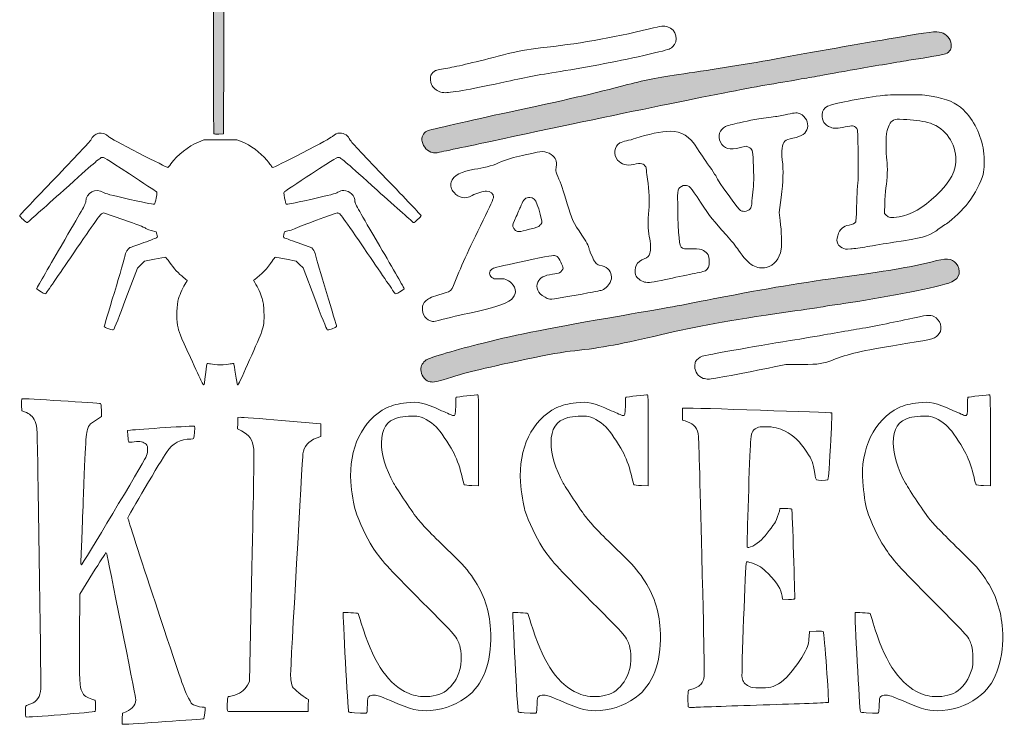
# Model space of a CAD drawing. Header units: inches. Extents: x 160 to 674, y 123 to 723.
# Tile 1 of 2: x 160 to 673, y 123 to 490. Entities that reach past the tile are written whole.
import ezdxf

# ---------------------------------------------------------------- set-up
doc = ezdxf.new("R2010")
doc.units = ezdxf.units.IN
doc.header["$MEASUREMENT"] = 0
doc.layers.add('svg3336', color=7, linetype='Continuous')

msp = doc.modelspace()

# ---------------------------------------------------------------- hatches: boundary and pattern name
at = {"layer": 'svg3336', "true_color": 0x8680bc}
h = msp.add_hatch(color=183, dxfattribs=at)
h.dxf.hatch_style = 2
edge = h.paths.add_edge_path()
edge.add_spline(control_points=[(373.06, 301.49), (370.94, 302.17), (369.06, 304.97), (369, 307.55), (368.95, 309.42), (370.11, 311.57), (371.76, 312.66), (373.54, 313.83), (388.47, 318.27), (401.47, 321.49), (420.11, 326.1), (435.59, 329.15), (474.56, 335.9), (498.64, 340.07), (503.52, 340.96), (521.51, 344.46), (551.8, 350.35), (565.29, 352.61), (592.61, 356.33), (613.94, 359.24), (625.97, 361.39), (638.06, 364.45), (644.36, 366.04), (647.18, 365.34), (649.09, 361.71), (651.13, 357.83), (649.21, 354.15), (644.41, 352.75), (633.89, 349.68), (609.05, 344.85), (589.46, 342.06), (585.34, 341.47), (580.95, 340.79), (579.71, 340.55), (578.48, 340.31), (569.9, 339.03), (560.66, 337.7), (527.55, 332.95), (513.83, 330.49), (494.06, 325.75), (475.36, 321.26), (462.38, 318.85), (449.36, 317.46), (442.46, 316.72), (436.93, 315.75), (423.86, 312.99), (398.64, 307.65), (393.5, 306.38), (380.57, 302.28), (376.77, 301.07), (374.96, 300.88), (373.06, 301.49), (373.06, 301.49), (373.06, 301.49), (373.06, 301.49)], knot_values=[0, 0, 0, 0, 1, 1, 1, 2, 2, 2, 3, 3, 3, 4, 4, 4, 5, 5, 5, 6, 6, 6, 7, 7, 7, 8, 8, 8, 9, 9, 9, 10, 10, 10, 11, 11, 11, 12, 12, 12, 13, 13, 13, 14, 14, 14, 15, 15, 15, 16, 16, 16, 17, 17, 17, 18, 18, 18, 18], degree=3, periodic=1)
edge = h.paths.add_edge_path()
edge.add_spline(control_points=[(375.05, 420.78), (372.57, 421.29), (370.31, 423.7), (369.67, 426.54), (369.19, 428.67), (370.25, 431.1), (372.06, 432.03), (373.17, 432.6), (395.81, 437.81), (414.41, 441.78), (443.39, 447.95), (459.81, 451.76), (476.81, 456.24), (486.81, 458.87), (493.75, 460.19), (508.91, 462.35), (524.67, 464.59), (541.9, 467.42), (561.73, 471.03), (581.29, 474.59), (607.94, 479.28), (622.59, 481.73), (636.87, 484.12), (638.98, 484.26), (641.45, 483.04), (644.08, 481.72), (645.69, 479.21), (645.71, 476.39), (645.71, 475.08), (645.57, 474.67), (644.81, 473.8), (643.22, 471.99), (643.51, 472.06), (624.86, 469.14), (618.59, 468.16), (605.84, 465.99), (596.51, 464.34), (576.73, 460.82), (574.92, 460.5), (565.76, 458.91), (561.97, 458.26), (554.21, 456.91), (548.51, 455.93), (527.17, 452.22), (472.84, 441.11), (405.41, 426.66), (390.48, 423.46), (377.79, 420.78), (377.21, 420.7), (376.64, 420.62), (375.66, 420.66), (375.05, 420.78), (375.05, 420.78), (375.05, 420.78), (375.05, 420.78)], knot_values=[0, 0, 0, 0, 1, 1, 1, 2, 2, 2, 3, 3, 3, 4, 4, 4, 5, 5, 5, 6, 6, 6, 7, 7, 7, 8, 8, 8, 9, 9, 9, 10, 10, 10, 11, 11, 11, 12, 12, 12, 13, 13, 13, 14, 14, 14, 15, 15, 15, 16, 16, 16, 17, 17, 17, 18, 18, 18, 18], degree=3, periodic=1)
edge = h.paths.add_edge_path()
edge.add_spline(control_points=[(261.02, 430.6), (260.91, 430.71), (260.81, 449.13), (260.81, 471.52), (260.81, 471.52), (260.81, 512.24), (260.81, 512.24), (260.81, 512.24), (263.22, 515.05), (263.22, 515.05), (264.54, 516.59), (265.75, 517.9), (265.92, 517.96), (266.11, 518.03), (266.19, 503.26), (266.14, 474.31), (266.14, 474.31), (266.06, 430.56), (266.06, 430.56), (266.06, 430.56), (263.65, 430.47), (263.65, 430.47), (262.32, 430.42), (261.14, 430.48), (261.02, 430.6), (261.02, 430.6), (261.02, 430.6), (261.02, 430.6)], knot_values=[0, 0, 0, 0, 1, 1, 1, 2, 2, 2, 3, 3, 3, 4, 4, 4, 5, 5, 5, 6, 6, 6, 7, 7, 7, 8, 8, 8, 9, 9, 9, 9], degree=3, periodic=1)

# ---------------------------------------------------------------- linework, layer by layer
at = {"layer": 'svg3336', "lineweight": 0}
for points, knots in [([(261.02, 430.6), (260.91, 430.71), (260.81, 449.13), (260.81, 471.52), (260.81, 471.52), (260.81, 512.24), (260.81, 512.24), (260.81, 512.24), (263.22, 515.05), (263.22, 515.05), (264.54, 516.59), (265.75, 517.9), (265.92, 517.96), (266.11, 518.03), (266.19, 503.26), (266.14, 474.31), (266.14, 474.31), (266.06, 430.56), (266.06, 430.56), (266.06, 430.56), (263.65, 430.47), (263.65, 430.47), (262.32, 430.42), (261.14, 430.48), (261.02, 430.6), (261.02, 430.6), (261.02, 430.6), (261.02, 430.6)], [0, 0, 0, 0, 1, 1, 1, 2, 2, 2, 3, 3, 3, 4, 4, 4, 5, 5, 5, 6, 6, 6, 7, 7, 7, 8, 8, 8, 9, 9, 9, 9]), ([(375.05, 420.78), (372.57, 421.29), (370.31, 423.7), (369.67, 426.54), (369.19, 428.67), (370.25, 431.1), (372.06, 432.03), (373.17, 432.6), (395.81, 437.81), (414.41, 441.78), (443.39, 447.95), (459.81, 451.76), (476.81, 456.24), (486.81, 458.87), (493.75, 460.19), (508.91, 462.35), (524.67, 464.59), (541.9, 467.42), (561.73, 471.03), (581.29, 474.59), (607.94, 479.28), (622.59, 481.73), (636.87, 484.12), (638.98, 484.26), (641.45, 483.04), (644.08, 481.72), (645.69, 479.21), (645.71, 476.39), (645.71, 475.08), (645.57, 474.67), (644.81, 473.8), (643.22, 471.99), (643.51, 472.06), (624.86, 469.14), (618.59, 468.16), (605.84, 465.99), (596.51, 464.34), (576.73, 460.82), (574.92, 460.5), (565.76, 458.91), (561.97, 458.26), (554.21, 456.91), (548.51, 455.93), (527.17, 452.22), (472.84, 441.11), (405.41, 426.66), (390.48, 423.46), (377.79, 420.78), (377.21, 420.7), (376.64, 420.62), (375.66, 420.66), (375.05, 420.78), (375.05, 420.78), (375.05, 420.78), (375.05, 420.78)], [0, 0, 0, 0, 1, 1, 1, 2, 2, 2, 3, 3, 3, 4, 4, 4, 5, 5, 5, 6, 6, 6, 7, 7, 7, 8, 8, 8, 9, 9, 9, 10, 10, 10, 11, 11, 11, 12, 12, 12, 13, 13, 13, 14, 14, 14, 15, 15, 15, 16, 16, 16, 17, 17, 17, 18, 18, 18, 18]), ([(378.84, 452.51), (377.24, 453.07), (375.26, 454.78), (374.52, 456.24), (373.86, 457.53), (373.73, 460.07), (374.26, 461.12), (374.76, 462.08), (375.77, 463.12), (376.65, 463.58), (377.08, 463.8), (379.97, 464.41), (383.08, 464.92), (388.1, 465.75), (397.69, 468.04), (412.03, 471.82), (419.09, 473.68), (424.76, 474.74), (431.38, 475.42), (449.9, 477.32), (468.57, 480.58), (488.19, 485.34), (494.9, 486.96), (495.51, 487.03), (497.73, 486.37), (502.29, 485.02), (503.74, 478.87), (500.2, 475.9), (498.8, 474.72), (497.88, 474.41), (490.86, 472.76), (476.15, 469.3), (459.53, 466.03), (444.28, 463.58), (430.79, 461.43), (424.7, 460.28), (413.83, 457.88), (396.9, 454.14), (385.13, 452), (381.73, 452.05), (380.82, 452.06), (379.52, 452.27), (378.84, 452.51), (378.84, 452.51), (378.84, 452.51), (378.84, 452.51)], [0, 0, 0, 0, 1, 1, 1, 2, 2, 2, 3, 3, 3, 4, 4, 4, 5, 5, 5, 6, 6, 6, 7, 7, 7, 8, 8, 8, 9, 9, 9, 10, 10, 10, 11, 11, 11, 12, 12, 12, 13, 13, 13, 14, 14, 14, 15, 15, 15, 15]), ([(588.77, 371.19), (587.51, 371.83), (587.03, 372.28), (586.6, 373.24), (585.91, 374.76), (585.89, 375.55), (586.5, 377.47), (587.65, 381.04), (589.27, 382.56), (592.41, 382.99), (594.15, 383.22), (595.42, 383.87), (595.88, 384.75), (596.03, 385.03), (596.23, 388.71), (596.33, 392.92), (596.42, 397.13), (596.64, 401.85), (596.81, 403.42), (597.24, 407.33), (597.31, 411.81), (597.09, 423.16), (596.92, 432.66), (596.9, 432.85), (596.24, 433.56), (594.91, 434.97), (594.21, 435.05), (590.41, 434.2), (586.25, 433.26), (584.76, 433.23), (582.65, 434.02), (579.7, 435.12), (578.09, 437.49), (578.28, 440.46), (578.42, 442.73), (579.22, 443.95), (581.18, 444.95), (583.71, 446.23), (598.3, 449.15), (608.53, 450.43), (611.89, 450.85), (614.98, 450.97), (622.18, 450.97), (630.54, 450.96), (631.86, 450.89), (635.29, 450.28), (643.56, 448.79), (648.03, 446.87), (652.05, 443.1), (657.28, 438.18), (661.43, 429.75), (662.57, 421.72), (663.16, 417.57), (663.03, 412.21), (662.27, 409.34), (661.2, 405.33), (658.16, 399.58), (654.51, 394.68), (651.81, 391.05), (646.69, 386.1), (643.18, 383.72), (641.36, 382.49), (638.85, 380.77), (637.59, 379.89), (633.48, 377.04), (630.43, 376.22), (615.73, 374.01), (611.19, 373.33), (604.94, 372.31), (601.83, 371.76), (598.73, 371.2), (594.88, 370.66), (593.28, 370.56), (590.52, 370.38), (590.29, 370.41), (588.77, 371.19), (588.77, 371.19), (588.77, 371.19), (588.77, 371.19)], [0, 0, 0, 0, 1, 1, 1, 2, 2, 2, 3, 3, 3, 4, 4, 4, 5, 5, 5, 6, 6, 6, 7, 7, 7, 8, 8, 8, 9, 9, 9, 10, 10, 10, 11, 11, 11, 12, 12, 12, 13, 13, 13, 14, 14, 14, 15, 15, 15, 16, 16, 16, 17, 17, 17, 18, 18, 18, 19, 19, 19, 20, 20, 20, 21, 21, 21, 22, 22, 22, 23, 23, 23, 24, 24, 24, 25, 25, 25, 26, 26, 26, 26]), ([(485.68, 353.3), (483.62, 353.8), (481.67, 355.37), (481.04, 357.02), (480.53, 358.37), (480.66, 360.72), (481.32, 362), (482.08, 363.49), (483.78, 364.89), (485.55, 365.48), (487.18, 366.02), (488.13, 366.93), (488.53, 368.35), (489.02, 370.03), (488.87, 373.76), (488.18, 377.06), (487.41, 380.83), (487.33, 384.87), (487.91, 390.77), (488.37, 395.39), (488.12, 400.89), (487.17, 407.02), (486.93, 408.59), (486.73, 410.45), (486.73, 411.16), (486.73, 411.87), (486.52, 412.84), (486.28, 413.32), (485.31, 415.2), (483.87, 415.5), (480.06, 414.64), (476.38, 413.8), (473.69, 414.54), (471.63, 416.94), (469.22, 419.76), (469.82, 424.14), (472.85, 425.84), (473.48, 426.2), (475.03, 426.7), (476.28, 426.96), (477.54, 427.22), (479.69, 427.82), (481.07, 428.3), (486.87, 430.3), (494.89, 431.92), (499, 431.92), (505.36, 431.92), (508.83, 429.7), (513.38, 422.72), (515.71, 419.14), (517.63, 416.32), (520.73, 411.92), (521.86, 410.31), (522.91, 408.67), (523.07, 408.26), (523.84, 406.23), (534.54, 391.36), (535.74, 390.65), (537.52, 389.6), (540.28, 390.29), (541.17, 392.01), (541.42, 392.5), (541.63, 393.66), (541.63, 394.64), (541.63, 395.6), (541.86, 398.07), (542.15, 400.13), (542.71, 404.16), (542.77, 408.08), (542.4, 416.32), (542.13, 422.26), (541.99, 422.66), (539.96, 423.56), (539.96, 423.56), (538.65, 424.14), (538.65, 424.14), (538.65, 424.14), (535.72, 423.38), (535.72, 423.38), (530.03, 421.9), (527.08, 422.72), (525.31, 426.27), (523.73, 429.44), (524.8, 432.78), (527.91, 434.36), (528.57, 434.7), (531.9, 435.62), (535.3, 436.41), (540.97, 437.72), (544.35, 438.3), (553.93, 439.6), (555.82, 439.86), (558.77, 440.4), (560.47, 440.8), (564.11, 441.65), (565.6, 441.7), (566.92, 441.04), (569.79, 439.59), (571.33, 436.55), (570.67, 433.63), (570.05, 430.84), (567.84, 429.3), (563.07, 428.32), (558.78, 427.44), (558.13, 426.81), (557.47, 422.96), (557.18, 421.26), (557.19, 420.12), (557.54, 417.01), (558.2, 411.16), (558.05, 406.15), (556.94, 397.31), (556.94, 397.31), (555.96, 389.56), (555.96, 389.56), (555.96, 389.56), (556.44, 385.46), (556.44, 385.46), (557.15, 379.38), (557.37, 373.07), (556.95, 370.42), (556.15, 365.27), (553.48, 362.06), (549.09, 360.94), (546.82, 360.36), (544.44, 360.7), (542.2, 361.91), (540.17, 363.02), (537.07, 366.35), (534.67, 370), (533.58, 371.65), (530.76, 375.14), (528.39, 377.75), (521.44, 385.4), (520.21, 386.97), (514.87, 395.02), (509.51, 403.09), (508.96, 403.68), (506.83, 403.71), (505.67, 403.72), (504.02, 402.86), (503.58, 402.01), (503.09, 401.05), (502.88, 399.21), (502.96, 396.41), (503.01, 394.9), (503.05, 391.65), (503.06, 389.17), (503.07, 386.7), (503.25, 382.24), (503.47, 379.27), (504.12, 370.29), (503.9, 370.57), (510.23, 370.57), (514.71, 370.57), (514.8, 370.56), (516.39, 369.68), (518.84, 368.32), (519.43, 367.24), (519.42, 364.13), (519.42, 361.37), (518.95, 360.1), (517.57, 359.2), (517.19, 358.96), (514.04, 358.2), (510.58, 357.52), (507.11, 356.84), (500.95, 355.55), (496.88, 354.65), (489.76, 353.08), (487.63, 352.83), (485.68, 353.3), (485.68, 353.3), (485.68, 353.3), (485.68, 353.3)], [0, 0, 0, 0, 1, 1, 1, 2, 2, 2, 3, 3, 3, 4, 4, 4, 5, 5, 5, 6, 6, 6, 7, 7, 7, 8, 8, 8, 9, 9, 9, 10, 10, 10, 11, 11, 11, 12, 12, 12, 13, 13, 13, 14, 14, 14, 15, 15, 15, 16, 16, 16, 17, 17, 17, 18, 18, 18, 19, 19, 19, 20, 20, 20, 21, 21, 21, 22, 22, 22, 23, 23, 23, 24, 24, 24, 25, 25, 25, 26, 26, 26, 27, 27, 27, 28, 28, 28, 29, 29, 29, 30, 30, 30, 31, 31, 31, 32, 32, 32, 33, 33, 33, 34, 34, 34, 35, 35, 35, 36, 36, 36, 37, 37, 37, 38, 38, 38, 39, 39, 39, 40, 40, 40, 41, 41, 41, 42, 42, 42, 43, 43, 43, 44, 44, 44, 45, 45, 45, 46, 46, 46, 47, 47, 47, 48, 48, 48, 49, 49, 49, 50, 50, 50, 51, 51, 51, 52, 52, 52, 53, 53, 53, 54, 54, 54, 55, 55, 55, 56, 56, 56, 57, 57, 57, 58, 58, 58, 58]), ([(618.58, 387.33), (624.5, 388.22), (630.91, 391.93), (637.85, 398.47), (645.41, 405.58), (648.44, 411.51), (648.01, 418.34), (647.46, 427.2), (641.6, 434.46), (633.28, 436.57), (630.71, 437.23), (625.19, 437.91), (620.82, 438.12), (617.41, 438.29), (616.92, 438.25), (615.63, 437.67), (614.36, 437.11), (614.1, 436.83), (613.35, 435.16), (612.89, 434.12), (612.32, 432.53), (612.09, 431.62), (611.54, 429.43), (611.54, 420.71), (612.09, 416.81), (612.58, 413.37), (612.38, 407.02), (611.65, 402.5), (611.4, 400.94), (611.12, 397.28), (611.02, 394.36), (611.02, 394.36), (610.85, 389.04), (610.85, 389.04), (610.85, 389.04), (611.91, 387.98), (611.91, 387.98), (613.14, 386.74), (614.07, 386.65), (618.58, 387.33), (618.58, 387.33), (618.58, 387.33), (618.58, 387.33)], [0, 0, 0, 0, 1, 1, 1, 2, 2, 2, 3, 3, 3, 4, 4, 4, 5, 5, 5, 6, 6, 6, 7, 7, 7, 8, 8, 8, 9, 9, 9, 10, 10, 10, 11, 11, 11, 12, 12, 12, 13, 13, 13, 14, 14, 14, 14]), ([(254.55, 301.5), (254.09, 302.53), (251.51, 308.1), (248.83, 313.87), (243.17, 326.05), (242.73, 327.14), (242.06, 330.71), (241.31, 334.7), (241.58, 341.16), (242.64, 344.71), (243.4, 347.25), (245.14, 351.01), (246.41, 352.87), (246.75, 353.37), (247.02, 353.91), (247.01, 354.07), (247.01, 354.24), (246.18, 354.98), (245.18, 355.72), (242.79, 357.49), (239.96, 360.56), (237.83, 363.69), (236.89, 365.08), (235.91, 366.22), (235.65, 366.22), (235.39, 366.21), (232.84, 365.75), (229.99, 365.18), (229.99, 365.18), (224.81, 364.15), (224.81, 364.15), (224.81, 364.15), (222.97, 362.31), (222.97, 362.31), (222.97, 362.31), (221.13, 360.47), (221.13, 360.47), (221.13, 360.47), (215.16, 344.67), (215.16, 344.67), (211.88, 335.98), (209.03, 328.7), (208.83, 328.5), (208.53, 328.19), (207.99, 328.27), (206.14, 328.9), (204.75, 329.37), (203.83, 329.84), (203.83, 330.09), (203.83, 330.32), (206.2, 338.29), (209.11, 347.8), (212.01, 357.31), (214.48, 365.8), (214.6, 366.66), (214.87, 368.64), (216.14, 370.86), (217.25, 371.26), (217.7, 371.42), (220.98, 372.59), (224.53, 373.85), (228.07, 375.11), (231.14, 376.31), (231.35, 376.52), (231.65, 376.82), (231.65, 377.15), (231.35, 378.2), (231.35, 378.2), (230.97, 379.51), (230.97, 379.51), (230.97, 379.51), (228.27, 380.23), (228.27, 380.23), (226.7, 380.64), (225.39, 381.17), (225.13, 381.49), (224.85, 381.83), (220.53, 383.49), (214.09, 385.73), (214.09, 385.73), (203.51, 389.41), (203.51, 389.41), (203.51, 389.41), (202.45, 388.84), (202.45, 388.84), (201.59, 388.38), (198.75, 384.4), (187.57, 368.02), (179.97, 356.88), (173.57, 347.58), (173.36, 347.35), (173.02, 346.99), (172.64, 347.12), (170.84, 348.21), (169.67, 348.92), (168.64, 349.61), (168.55, 349.76), (168.47, 349.9), (174.21, 359.92), (181.31, 372.03), (191.94, 390.15), (194.23, 394.25), (194.23, 395.15), (194.23, 399.77), (199.52, 402.6), (203.38, 400.04), (204.34, 399.4), (207.02, 398.7), (217.18, 396.4), (226.76, 394.24), (229.85, 393.65), (230.1, 393.92), (230.28, 394.11), (230.66, 395.54), (230.94, 397.09), (231.44, 399.81), (231.44, 399.94), (230.92, 400.43), (230.62, 400.71), (224.34, 404.88), (216.96, 409.7), (204.16, 418.04), (203.49, 418.44), (202.46, 418.25), (201.58, 418.08), (198.03, 415.02), (182.73, 401.26), (172.47, 392.02), (163.9, 384.39), (163.68, 384.3), (163.26, 384.13), (159.72, 387.41), (159.73, 387.96), (159.73, 388.13), (167.97, 396.84), (178.05, 407.32), (188.12, 417.8), (196.54, 426.78), (196.75, 427.27), (198.51, 431.39), (202.96, 432.24), (206.23, 429.07), (206.9, 428.42), (212.5, 425.38), (221.94, 420.54), (230.01, 416.4), (236.76, 413.02), (236.95, 413.02), (237.14, 413.02), (237.89, 413.86), (238.63, 414.88), (242.13, 419.71), (247.67, 424.12), (252.98, 426.31), (252.98, 426.31), (255.86, 427.5), (255.86, 427.5), (255.86, 427.5), (264.47, 427.48), (264.47, 427.48), (264.47, 427.48), (273.08, 427.46), (273.08, 427.46), (273.08, 427.46), (275.43, 426.52), (275.43, 426.52), (280.4, 424.54), (285.06, 421.13), (288.6, 416.87), (289.81, 415.42), (290.95, 413.96), (291.12, 413.62), (291.3, 413.29), (291.63, 413.02), (291.85, 413.02), (292.08, 413.02), (298.84, 416.4), (306.88, 420.52), (317.2, 425.81), (321.89, 428.37), (322.82, 429.23), (324.35, 430.64), (325.21, 431.02), (326.85, 431.02), (329.11, 431.02), (331.1, 429.61), (332.11, 427.27), (332.32, 426.78), (340.74, 417.8), (350.81, 407.32), (360.88, 396.84), (369.12, 388.13), (369.12, 387.96), (369.13, 387.4), (365.59, 384.13), (365.18, 384.31), (364.96, 384.4), (356.39, 392.03), (346.13, 401.26), (330.83, 415.03), (327.29, 418.08), (326.41, 418.25), (325.38, 418.44), (324.71, 418.04), (311.9, 409.69), (304.52, 404.88), (298.23, 400.71), (297.93, 400.43), (297.41, 399.94), (297.41, 399.81), (297.91, 397.09), (298.19, 395.54), (298.57, 394.11), (298.75, 393.92), (299, 393.64), (302.05, 394.23), (311.6, 396.39), (321.71, 398.67), (324.43, 399.39), (325.72, 400.12), (326.88, 400.77), (327.72, 401.02), (328.74, 401.02), (331.92, 401.02), (334.63, 398.33), (334.63, 395.16), (334.63, 394.27), (336.97, 390.07), (347.54, 372.05), (354.65, 359.94), (360.39, 349.91), (360.3, 349.76), (360.21, 349.62), (359.18, 348.92), (358.01, 348.21), (356.21, 347.12), (355.83, 346.99), (355.5, 347.35), (355.29, 347.58), (348.87, 356.97), (341.25, 368.2), (327.94, 387.83), (326.83, 389.32), (325.51, 389.32), (324.76, 389.32), (304.28, 381.81), (303.49, 381.24), (303.04, 380.92), (301.68, 380.45), (300.47, 380.21), (299.26, 379.97), (298.18, 379.68), (298.08, 379.57), (297.64, 379.13), (297.16, 376.89), (297.44, 376.55), (297.6, 376.36), (300.97, 375.08), (304.94, 373.7), (304.94, 373.7), (312.15, 371.19), (312.15, 371.19), (312.15, 371.19), (313.09, 369.72), (313.09, 369.72), (313.67, 368.82), (314.12, 367.64), (314.25, 366.71), (314.36, 365.86), (316.83, 357.38), (319.74, 347.86), (322.65, 338.34), (325.03, 330.35), (325.03, 330.11), (325.03, 329.52), (320.57, 328.01), (320.07, 328.43), (319.87, 328.59), (316.97, 335.91), (313.61, 344.7), (313.61, 344.7), (307.52, 360.67), (307.52, 360.67), (307.52, 360.67), (305.75, 362.42), (305.75, 362.42), (305.75, 362.42), (303.98, 364.16), (303.98, 364.16), (303.98, 364.16), (298.83, 365.19), (298.83, 365.19), (295.99, 365.75), (293.46, 366.21), (293.19, 366.22), (292.92, 366.22), (292.14, 365.33), (291.41, 364.21), (289.1, 360.65), (285.63, 356.99), (282.38, 354.7), (282.38, 354.7), (281.68, 354.2), (281.68, 354.2), (281.68, 354.2), (282.35, 353.09), (282.35, 353.09), (283.98, 350.41), (285.48, 347.15), (286.21, 344.71), (286.86, 342.56), (287.03, 341.26), (287.15, 337.68), (287.31, 332.88), (287.02, 330.48), (285.88, 327.07), (285.1, 324.75), (274.18, 300.26), (273.72, 299.8), (273.57, 299.64), (273.37, 299.58), (273.29, 299.66), (273.21, 299.74), (272.79, 302.23), (272.35, 305.19), (271.92, 308.15), (271.48, 310.66), (271.37, 310.77), (271.26, 310.89), (270.44, 310.79), (269.54, 310.55), (268.57, 310.3), (266.47, 310.12), (264.43, 310.12), (262.38, 310.12), (260.28, 310.3), (259.32, 310.55), (258.41, 310.79), (257.59, 310.89), (257.49, 310.77), (257.38, 310.66), (257.07, 308.61), (256.79, 306.22), (256.12, 300.35), (255.99, 299.62), (255.67, 299.62), (255.52, 299.62), (255.02, 300.46), (254.55, 301.5), (254.55, 301.5), (254.55, 301.5), (254.55, 301.5)], [0, 0, 0, 0, 1, 1, 1, 2, 2, 2, 3, 3, 3, 4, 4, 4, 5, 5, 5, 6, 6, 6, 7, 7, 7, 8, 8, 8, 9, 9, 9, 10, 10, 10, 11, 11, 11, 12, 12, 12, 13, 13, 13, 14, 14, 14, 15, 15, 15, 16, 16, 16, 17, 17, 17, 18, 18, 18, 19, 19, 19, 20, 20, 20, 21, 21, 21, 22, 22, 22, 23, 23, 23, 24, 24, 24, 25, 25, 25, 26, 26, 26, 27, 27, 27, 28, 28, 28, 29, 29, 29, 30, 30, 30, 31, 31, 31, 32, 32, 32, 33, 33, 33, 34, 34, 34, 35, 35, 35, 36, 36, 36, 37, 37, 37, 38, 38, 38, 39, 39, 39, 40, 40, 40, 41, 41, 41, 42, 42, 42, 43, 43, 43, 44, 44, 44, 45, 45, 45, 46, 46, 46, 47, 47, 47, 48, 48, 48, 49, 49, 49, 50, 50, 50, 51, 51, 51, 52, 52, 52, 53, 53, 53, 54, 54, 54, 55, 55, 55, 56, 56, 56, 57, 57, 57, 58, 58, 58, 59, 59, 59, 60, 60, 60, 61, 61, 61, 62, 62, 62, 63, 63, 63, 64, 64, 64, 65, 65, 65, 66, 66, 66, 67, 67, 67, 68, 68, 68, 69, 69, 69, 70, 70, 70, 71, 71, 71, 72, 72, 72, 73, 73, 73, 74, 74, 74, 75, 75, 75, 76, 76, 76, 77, 77, 77, 78, 78, 78, 79, 79, 79, 80, 80, 80, 81, 81, 81, 82, 82, 82, 83, 83, 83, 84, 84, 84, 85, 85, 85, 86, 86, 86, 87, 87, 87, 88, 88, 88, 89, 89, 89, 90, 90, 90, 91, 91, 91, 92, 92, 92, 93, 93, 93, 94, 94, 94, 95, 95, 95, 96, 96, 96, 97, 97, 97, 98, 98, 98, 99, 99, 99, 100, 100, 100, 101, 101, 101, 102, 102, 102, 103, 103, 103, 104, 104, 104, 105, 105, 105, 106, 106, 106, 107, 107, 107, 108, 108, 108, 109, 109, 109, 110, 110, 110, 111, 111, 111, 112, 112, 112, 113, 113, 113, 114, 114, 114, 115, 115, 115, 116, 116, 116, 117, 117, 117, 117]), ([(373.97, 333.07), (372.29, 333.59), (371.32, 334.5), (370.44, 336.37), (369.06, 339.29), (369.81, 342.29), (372.39, 344.19), (373.67, 345.14), (376.47, 346.16), (382.13, 347.76), (384.21, 348.35), (385.02, 349.13), (385.95, 351.46), (389.61, 360.67), (393.65, 369.52), (401.5, 385.55), (404.96, 392.63), (406.93, 396.97), (406.93, 397.56), (406.93, 399.29), (405.26, 400.72), (403.26, 400.72), (401.71, 400.72), (398.1, 399.62), (395.73, 398.42), (391.93, 396.49), (388.92, 396.98), (386.32, 399.94), (384.66, 401.82), (384.26, 403.3), (384.86, 405.34), (385.86, 408.81), (390.26, 411.26), (397.03, 412.1), (401.31, 412.64), (406.01, 413.88), (409.47, 415.39), (413.91, 417.33), (417.72, 418.53), (421.94, 419.32), (423.83, 419.68), (426.65, 420.31), (428.21, 420.73), (432.39, 421.85), (435.28, 421.35), (437.9, 419.05), (439.82, 417.36), (440.17, 415.72), (439.44, 411.88), (439.29, 411.1), (439.51, 410.33), (440.46, 408.28), (442.1, 404.74), (443.24, 401.41), (445.37, 394), (447.53, 386.45), (448.58, 384.22), (453.03, 377.74), (454.88, 375.06), (456.73, 371.56), (456.73, 370.76), (456.73, 370.53), (457.36, 368.87), (458.12, 367.07), (459.58, 363.67), (460.54, 362.47), (462.07, 362.16), (464.37, 361.69), (465.3, 361.27), (466.5, 360.17), (468.49, 358.33), (469, 355.6), (467.8, 353.12), (466.96, 351.38), (464.49, 349.19), (463.08, 348.95), (462.47, 348.84), (460.42, 348.44), (458.53, 348.05), (453.11, 346.93), (439.36, 344.57), (437.38, 344.42), (435.72, 344.29), (435.44, 344.36), (433.78, 345.37), (431.42, 346.8), (430.66, 347.52), (429.99, 348.97), (429.28, 350.51), (429.28, 351.86), (430, 353.26), (431.23, 355.66), (433.32, 356.78), (437.64, 357.35), (439.34, 357.57), (441.02, 357.9), (441.36, 358.08), (442.19, 358.53), (443.23, 359.88), (443.23, 360.52), (443.23, 361.44), (440.88, 366.15), (440.17, 366.64), (439.79, 366.91), (438.89, 367.12), (438.14, 367.12), (436.62, 367.12), (427.87, 365.37), (415.04, 362.5), (406.91, 360.68), (406.46, 360.54), (405.66, 359.65), (404.28, 358.1), (404.7, 356.27), (406.66, 355.25), (407.35, 354.9), (408.04, 354.83), (409.61, 354.99), (412.39, 355.26), (414.32, 354.61), (416.24, 352.76), (417.65, 351.39), (418.33, 349.91), (418.32, 348.22), (418.31, 347.05), (417.31, 345.13), (416.23, 344.22), (413.44, 341.88), (405.86, 339.37), (395.23, 337.27), (391.27, 336.49), (382.59, 334.44), (378.15, 333.23), (375.58, 332.53), (375.69, 332.53), (373.97, 333.07), (373.97, 333.07), (373.97, 333.07), (373.97, 333.07)], [0, 0, 0, 0, 1, 1, 1, 2, 2, 2, 3, 3, 3, 4, 4, 4, 5, 5, 5, 6, 6, 6, 7, 7, 7, 8, 8, 8, 9, 9, 9, 10, 10, 10, 11, 11, 11, 12, 12, 12, 13, 13, 13, 14, 14, 14, 15, 15, 15, 16, 16, 16, 17, 17, 17, 18, 18, 18, 19, 19, 19, 20, 20, 20, 21, 21, 21, 22, 22, 22, 23, 23, 23, 24, 24, 24, 25, 25, 25, 26, 26, 26, 27, 27, 27, 28, 28, 28, 29, 29, 29, 30, 30, 30, 31, 31, 31, 32, 32, 32, 33, 33, 33, 34, 34, 34, 35, 35, 35, 36, 36, 36, 37, 37, 37, 38, 38, 38, 39, 39, 39, 40, 40, 40, 41, 41, 41, 42, 42, 42, 43, 43, 43, 44, 44, 44, 45, 45, 45, 46, 46, 46, 46]), ([(425.68, 380.83), (429.63, 381.78), (430.29, 382.03), (431.15, 382.89), (431.69, 383.42), (432.13, 384.1), (432.13, 384.39), (432.13, 385.39), (430.54, 391.58), (429.76, 393.63), (428.69, 396.43), (427.69, 397.42), (425.91, 397.42), (423.54, 397.42), (422.59, 396.57), (421.36, 393.34), (421.04, 392.51), (419.87, 389.89), (418.77, 387.54), (417.15, 384.06), (416.81, 383.07), (416.95, 382.29), (417.24, 380.73), (419.22, 379.26), (420.58, 379.59), (420.91, 379.67), (423.2, 380.23), (425.68, 380.83)], [0, 0, 0, 0, 1, 1, 1, 2, 2, 2, 3, 3, 3, 4, 4, 4, 5, 5, 5, 6, 6, 6, 7, 7, 7, 8, 8, 8, 9, 9, 9, 9]), ([(373.06, 301.49), (370.94, 302.17), (369.06, 304.97), (369, 307.55), (368.95, 309.42), (370.11, 311.57), (371.76, 312.66), (373.54, 313.83), (388.47, 318.27), (401.47, 321.49), (420.11, 326.1), (435.59, 329.15), (474.56, 335.9), (498.64, 340.07), (503.52, 340.96), (521.51, 344.46), (551.8, 350.35), (565.29, 352.61), (592.61, 356.33), (613.94, 359.24), (625.97, 361.39), (638.06, 364.45), (644.36, 366.04), (647.18, 365.34), (649.09, 361.71), (651.13, 357.83), (649.21, 354.15), (644.41, 352.75), (633.89, 349.68), (609.05, 344.85), (589.46, 342.06), (585.34, 341.47), (580.95, 340.79), (579.71, 340.55), (578.48, 340.31), (569.9, 339.03), (560.66, 337.7), (527.55, 332.95), (513.83, 330.49), (494.06, 325.75), (475.36, 321.26), (462.38, 318.85), (449.36, 317.46), (442.46, 316.72), (436.93, 315.75), (423.86, 312.99), (398.64, 307.65), (393.5, 306.38), (380.57, 302.28), (376.77, 301.07), (374.96, 300.88), (373.06, 301.49), (373.06, 301.49), (373.06, 301.49), (373.06, 301.49)], [0, 0, 0, 0, 1, 1, 1, 2, 2, 2, 3, 3, 3, 4, 4, 4, 5, 5, 5, 6, 6, 6, 7, 7, 7, 8, 8, 8, 9, 9, 9, 10, 10, 10, 11, 11, 11, 12, 12, 12, 13, 13, 13, 14, 14, 14, 15, 15, 15, 16, 16, 16, 17, 17, 17, 18, 18, 18, 18]), ([(516.35, 303.05), (513.56, 304.05), (511.88, 306.4), (511.88, 309.33), (511.88, 310.23), (512.09, 311.38), (512.35, 311.88), (512.92, 312.98), (514.4, 314.13), (515.83, 314.58), (518.34, 315.36), (542.03, 319.59), (561.58, 322.73), (567.85, 323.74), (576.62, 325.22), (581.08, 326.03), (585.53, 326.83), (591.67, 327.9), (594.73, 328.39), (602.72, 329.69), (613.07, 331.71), (623.19, 333.96), (632.81, 336.1), (634.6, 336.28), (636.63, 335.29), (640, 333.66), (641.43, 329.14), (639.44, 326.39), (637.65, 323.92), (636.15, 323.46), (623.08, 321.37), (600.38, 317.74), (593.36, 316.22), (585.28, 313.19), (577.87, 310.42), (577.34, 310.33), (567.73, 310.3), (567.73, 310.3), (559.48, 310.27), (559.48, 310.27), (559.48, 310.27), (553.33, 309.01), (553.33, 309.01), (537.84, 305.84), (520.59, 302.62), (519.1, 302.63), (518.21, 302.64), (516.97, 302.83), (516.35, 303.05), (516.35, 303.05), (516.35, 303.05), (516.35, 303.05)], [0, 0, 0, 0, 1, 1, 1, 2, 2, 2, 3, 3, 3, 4, 4, 4, 5, 5, 5, 6, 6, 6, 7, 7, 7, 8, 8, 8, 9, 9, 9, 10, 10, 10, 11, 11, 11, 12, 12, 12, 13, 13, 13, 14, 14, 14, 15, 15, 15, 16, 16, 16, 17, 17, 17, 17]), ([(334.36, 128.6), (332.29, 128.73), (331.47, 128.89), (331.29, 129.22), (330.9, 129.95), (328.21, 180.53), (328.55, 180.87), (328.81, 181.12), (336.07, 180.67), (336.36, 180.39), (336.41, 180.34), (337.12, 178.07), (337.93, 175.36), (343.65, 156.32), (350.91, 144.86), (360.48, 139.75), (363.77, 137.99), (366.35, 137.29), (370.18, 137.11), (380.03, 136.66), (386.33, 141.3), (389.41, 151.27), (390.28, 154.1), (390.21, 160.73), (389.27, 163.72), (387.92, 168.08), (387.87, 168.13), (369.73, 186.37), (350.83, 205.38), (348.37, 208.11), (343.65, 215.3), (340.78, 219.68), (336.64, 228.47), (334.82, 234.07), (334.05, 236.44), (332.85, 244.09), (332.48, 249.04), (331.18, 266.17), (338.67, 281.64), (351.15, 287.61), (354.23, 289.08), (357.28, 289.88), (361.55, 290.34), (367.69, 291.01), (370.27, 290.42), (379.84, 286.17), (382.77, 284.87), (385.47, 283.71), (385.83, 283.6), (386.96, 283.24), (387.23, 284.3), (387.19, 288.89), (387.17, 291.15), (387.27, 293.07), (387.4, 293.16), (387.81, 293.41), (398.32, 294.55), (398.74, 294.39), (399.05, 294.27), (399.13, 289.6), (399.13, 270.64), (399.13, 270.64), (399.13, 247.05), (399.13, 247.05), (399.13, 247.05), (395.52, 247.18), (395.52, 247.18), (393.54, 247.25), (391.8, 247.43), (391.65, 247.59), (391.49, 247.74), (391.01, 249.48), (390.57, 251.44), (389.59, 255.85), (388.1, 260.21), (386.33, 263.89), (384.95, 266.76), (380.21, 274), (378, 276.63), (375.43, 279.69), (371.14, 282.46), (367.91, 283.15), (365.7, 283.63), (359.65, 283.31), (357.09, 282.58), (351.13, 280.9), (348.43, 276.81), (348.43, 269.47), (348.43, 263.23), (350.66, 255.85), (354.79, 248.47), (356.94, 244.62), (364.9, 232.78), (367.59, 229.43), (370.03, 226.39), (375.33, 220.97), (384.62, 212.01), (391.03, 205.82), (393.41, 203.13), (396.5, 198.52), (401.91, 190.47), (404.73, 182.11), (405.39, 172.17), (406.37, 157.44), (402.28, 144.67), (394.48, 138.13), (388.59, 133.19), (381.92, 130.49), (373.98, 129.85), (367.59, 129.33), (364.42, 130.11), (353.23, 134.95), (347.29, 137.51), (346.62, 137.73), (344.77, 137.75), (343.21, 137.77), (342.6, 137.64), (341.98, 137.17), (341.21, 136.59), (341.19, 136.48), (341.12, 132.81), (341.07, 130.74), (340.94, 128.89), (340.82, 128.69), (340.58, 128.31), (339.57, 128.29), (334.36, 128.6), (334.36, 128.6), (334.36, 128.6), (334.36, 128.6)], [0, 0, 0, 0, 1, 1, 1, 2, 2, 2, 3, 3, 3, 4, 4, 4, 5, 5, 5, 6, 6, 6, 7, 7, 7, 8, 8, 8, 9, 9, 9, 10, 10, 10, 11, 11, 11, 12, 12, 12, 13, 13, 13, 14, 14, 14, 15, 15, 15, 16, 16, 16, 17, 17, 17, 18, 18, 18, 19, 19, 19, 20, 20, 20, 21, 21, 21, 22, 22, 22, 23, 23, 23, 24, 24, 24, 25, 25, 25, 26, 26, 26, 27, 27, 27, 28, 28, 28, 29, 29, 29, 30, 30, 30, 31, 31, 31, 32, 32, 32, 33, 33, 33, 34, 34, 34, 35, 35, 35, 36, 36, 36, 37, 37, 37, 38, 38, 38, 39, 39, 39, 40, 40, 40, 41, 41, 41, 42, 42, 42, 43, 43, 43, 43]), ([(422.86, 128.6), (420.79, 128.73), (419.97, 128.89), (419.79, 129.22), (419.4, 129.95), (416.71, 180.53), (417.05, 180.87), (417.31, 181.12), (424.57, 180.67), (424.86, 180.39), (424.91, 180.34), (425.62, 178.07), (426.43, 175.36), (432.15, 156.32), (439.41, 144.86), (448.98, 139.75), (452.27, 137.99), (454.85, 137.29), (458.68, 137.11), (468.53, 136.66), (474.83, 141.3), (477.91, 151.27), (478.78, 154.1), (478.71, 160.73), (477.77, 163.72), (476.42, 168.08), (476.37, 168.13), (458.23, 186.37), (439.33, 205.38), (436.87, 208.11), (432.15, 215.3), (429.28, 219.68), (425.14, 228.47), (423.32, 234.07), (422.55, 236.44), (421.35, 244.09), (420.98, 249.04), (419.68, 266.17), (427.17, 281.64), (439.65, 287.61), (442.73, 289.08), (445.78, 289.88), (450.05, 290.34), (456.19, 291.01), (458.77, 290.42), (468.34, 286.17), (471.27, 284.87), (473.97, 283.71), (474.33, 283.6), (475.46, 283.24), (475.73, 284.3), (475.69, 288.89), (475.67, 291.15), (475.77, 293.07), (475.9, 293.16), (476.31, 293.41), (486.82, 294.55), (487.24, 294.39), (487.55, 294.27), (487.63, 289.6), (487.63, 270.64), (487.63, 270.64), (487.63, 247.05), (487.63, 247.05), (487.63, 247.05), (484.02, 247.18), (484.02, 247.18), (482.04, 247.25), (480.3, 247.43), (480.15, 247.59), (479.99, 247.74), (479.51, 249.48), (479.07, 251.44), (478.09, 255.85), (476.6, 260.21), (474.83, 263.89), (473.45, 266.76), (468.71, 274), (466.5, 276.63), (463.93, 279.69), (459.64, 282.46), (456.41, 283.15), (454.2, 283.63), (448.15, 283.31), (445.59, 282.58), (439.63, 280.9), (436.93, 276.81), (436.93, 269.47), (436.93, 263.23), (439.16, 255.85), (443.29, 248.47), (445.44, 244.62), (453.4, 232.78), (456.09, 229.43), (458.53, 226.39), (463.83, 220.97), (473.12, 212.01), (479.53, 205.82), (481.91, 203.13), (485, 198.52), (490.41, 190.47), (493.23, 182.11), (493.89, 172.17), (494.87, 157.44), (490.78, 144.67), (482.98, 138.13), (477.09, 133.19), (470.42, 130.49), (462.48, 129.85), (456.09, 129.33), (452.92, 130.11), (441.73, 134.95), (435.79, 137.51), (435.12, 137.73), (433.27, 137.75), (431.71, 137.77), (431.1, 137.64), (430.48, 137.17), (429.71, 136.59), (429.69, 136.48), (429.62, 132.81), (429.57, 130.74), (429.44, 128.89), (429.32, 128.69), (429.08, 128.31), (428.07, 128.29), (422.86, 128.6), (422.86, 128.6), (422.86, 128.6), (422.86, 128.6)], [0, 0, 0, 0, 1, 1, 1, 2, 2, 2, 3, 3, 3, 4, 4, 4, 5, 5, 5, 6, 6, 6, 7, 7, 7, 8, 8, 8, 9, 9, 9, 10, 10, 10, 11, 11, 11, 12, 12, 12, 13, 13, 13, 14, 14, 14, 15, 15, 15, 16, 16, 16, 17, 17, 17, 18, 18, 18, 19, 19, 19, 20, 20, 20, 21, 21, 21, 22, 22, 22, 23, 23, 23, 24, 24, 24, 25, 25, 25, 26, 26, 26, 27, 27, 27, 28, 28, 28, 29, 29, 29, 30, 30, 30, 31, 31, 31, 32, 32, 32, 33, 33, 33, 34, 34, 34, 35, 35, 35, 36, 36, 36, 37, 37, 37, 38, 38, 38, 39, 39, 39, 40, 40, 40, 41, 41, 41, 42, 42, 42, 43, 43, 43, 43]), ([(601.36, 128.6), (599.29, 128.73), (598.47, 128.89), (598.29, 129.22), (597.9, 129.95), (595.21, 180.53), (595.55, 180.87), (595.81, 181.12), (603.07, 180.67), (603.36, 180.39), (603.41, 180.34), (604.12, 178.07), (604.93, 175.36), (610.65, 156.32), (617.91, 144.86), (627.48, 139.75), (630.77, 137.99), (633.35, 137.29), (637.18, 137.11), (647.03, 136.66), (653.33, 141.3), (656.41, 151.27), (657.28, 154.1), (657.21, 160.73), (656.27, 163.72), (654.92, 168.08), (654.87, 168.13), (636.73, 186.37), (617.83, 205.38), (615.37, 208.11), (610.65, 215.3), (607.78, 219.68), (603.64, 228.47), (601.82, 234.07), (601.05, 236.44), (599.85, 244.09), (599.48, 249.04), (598.18, 266.17), (605.67, 281.64), (618.14, 287.61), (621.23, 289.08), (624.28, 289.88), (628.55, 290.34), (634.69, 291.01), (637.27, 290.42), (646.84, 286.17), (649.77, 284.87), (652.47, 283.71), (652.83, 283.6), (653.96, 283.24), (654.23, 284.3), (654.19, 288.89), (654.17, 291.15), (654.27, 293.07), (654.4, 293.16), (654.81, 293.41), (665.32, 294.55), (665.74, 294.39), (666.05, 294.27), (666.13, 289.6), (666.13, 270.64), (666.13, 270.64), (666.13, 247.05), (666.13, 247.05), (666.13, 247.05), (662.52, 247.18), (662.52, 247.18), (660.54, 247.25), (658.8, 247.43), (658.65, 247.59), (658.49, 247.74), (658.01, 249.48), (657.57, 251.44), (656.59, 255.85), (655.1, 260.21), (653.33, 263.89), (651.95, 266.76), (647.21, 274), (645, 276.63), (642.43, 279.69), (638.14, 282.46), (634.91, 283.15), (632.7, 283.63), (626.65, 283.31), (624.09, 282.58), (618.13, 280.9), (615.43, 276.81), (615.43, 269.47), (615.43, 263.23), (617.66, 255.85), (621.79, 248.47), (623.94, 244.62), (631.9, 232.78), (634.59, 229.43), (637.03, 226.39), (642.33, 220.97), (651.62, 212.01), (658.03, 205.82), (660.41, 203.13), (663.5, 198.52), (668.91, 190.47), (671.73, 182.11), (672.39, 172.17), (673.37, 157.44), (669.28, 144.67), (661.48, 138.13), (655.59, 133.19), (648.92, 130.49), (640.98, 129.85), (634.59, 129.33), (631.42, 130.11), (620.23, 134.95), (614.29, 137.51), (613.62, 137.73), (611.77, 137.75), (610.21, 137.77), (609.6, 137.64), (608.98, 137.17), (608.21, 136.59), (608.19, 136.48), (608.12, 132.81), (608.07, 130.74), (607.94, 128.89), (607.82, 128.69), (607.58, 128.31), (606.57, 128.29), (601.36, 128.6), (601.36, 128.6), (601.36, 128.6), (601.36, 128.6)], [0, 0, 0, 0, 1, 1, 1, 2, 2, 2, 3, 3, 3, 4, 4, 4, 5, 5, 5, 6, 6, 6, 7, 7, 7, 8, 8, 8, 9, 9, 9, 10, 10, 10, 11, 11, 11, 12, 12, 12, 13, 13, 13, 14, 14, 14, 15, 15, 15, 16, 16, 16, 17, 17, 17, 18, 18, 18, 19, 19, 19, 20, 20, 20, 21, 21, 21, 22, 22, 22, 23, 23, 23, 24, 24, 24, 25, 25, 25, 26, 26, 26, 27, 27, 27, 28, 28, 28, 29, 29, 29, 30, 30, 30, 31, 31, 31, 32, 32, 32, 33, 33, 33, 34, 34, 34, 35, 35, 35, 36, 36, 36, 37, 37, 37, 38, 38, 38, 39, 39, 39, 40, 40, 40, 41, 41, 41, 42, 42, 42, 43, 43, 43, 43]), ([(213.19, 125.53), (213.19, 125.53), (213.28, 128.44), (213.28, 128.44), (213.28, 128.44), (215.21, 129.18), (215.21, 129.18), (218.74, 130.53), (220.69, 133.39), (220.2, 136.49), (219.95, 138.06), (205.35, 210.76), (205.14, 211.5), (205.05, 211.78), (204.87, 212.02), (204.74, 212.02), (204.6, 212.02), (201.47, 207.19), (197.78, 201.3), (197.78, 201.3), (191.08, 190.57), (191.08, 190.57), (191.08, 190.57), (190.98, 168.07), (190.98, 168.07), (190.88, 144.14), (190.95, 142.45), (192.28, 139.5), (193.11, 137.66), (194.84, 136.39), (197.32, 135.8), (198.18, 135.6), (198.97, 135.28), (199.1, 135.1), (199.39, 134.67), (199.38, 129.77), (199.09, 129.31), (198.87, 128.96), (163.46, 126.13), (162.95, 126.43), (162.83, 126.5), (162.73, 127.83), (162.73, 129.4), (162.73, 132.58), (162.44, 132.18), (165.55, 133.28), (168.7, 134.4), (170.47, 137.1), (170.74, 141.2), (170.94, 144.15), (169.11, 268.71), (168.78, 274.42), (168.57, 278.22), (168.43, 279), (167.71, 280.57), (166.46, 283.31), (164.98, 284.66), (162.29, 285.54), (162.29, 285.54), (160.78, 286.03), (160.78, 286.03), (160.78, 286.03), (160.69, 289.13), (160.69, 289.13), (160.64, 290.83), (160.71, 292.32), (160.84, 292.44), (161.07, 292.65), (201.22, 290.16), (201.95, 289.88), (202.22, 289.78), (202.33, 288.81), (202.33, 286.44), (202.33, 286.44), (202.33, 283.15), (202.33, 283.15), (202.33, 283.15), (199.25, 281.11), (199.25, 281.11), (196.98, 279.6), (196.04, 278.79), (195.64, 277.98), (194.37, 275.38), (194.24, 273.58), (193.04, 242.62), (192.4, 226.04), (191.79, 210.95), (191.7, 209.1), (191.56, 206.5), (191.61, 205.72), (191.9, 205.73), (192.29, 205.73), (224.02, 258.68), (225.53, 261.85), (226.2, 263.24), (226.4, 264.12), (226.43, 265.71), (226.47, 267.6), (226.4, 267.85), (225.63, 268.67), (224.33, 270.02), (222.59, 270.39), (219.47, 269.98), (217.9, 269.77), (216.79, 269.74), (216.62, 269.91), (216.47, 270.06), (216.28, 271.46), (216.2, 273.02), (216.2, 273.02), (216.05, 275.85), (216.05, 275.85), (216.05, 275.85), (217.51, 276.03), (217.51, 276.03), (221.86, 276.55), (250.7, 278.37), (250.93, 278.13), (251.19, 277.87), (250.76, 272.18), (250.44, 271.67), (250.36, 271.53), (249.72, 271.42), (249.03, 271.42), (243.42, 271.41), (239.69, 269.36), (236.29, 264.43), (233.66, 260.6), (216.13, 230.9), (216.13, 230.27), (216.13, 229.93), (222.59, 209.99), (230.5, 185.96), (243.56, 146.26), (245.07, 141.88), (246.99, 137.94), (248.16, 135.56), (249.28, 133.44), (249.49, 133.24), (250.12, 132.62), (253.51, 131.62), (254.95, 131.62), (255.69, 131.62), (256.36, 131.51), (256.44, 131.38), (256.61, 131.11), (255.93, 125.72), (255.7, 125.5), (255.55, 125.34), (216.42, 122.62), (214.39, 122.62), (214.39, 122.62), (213.1, 122.62), (213.1, 122.62), (213.1, 122.62), (213.19, 125.53), (213.19, 125.53), (213.19, 125.53), (213.19, 125.53), (213.19, 125.53)], [0, 0, 0, 0, 1, 1, 1, 2, 2, 2, 3, 3, 3, 4, 4, 4, 5, 5, 5, 6, 6, 6, 7, 7, 7, 8, 8, 8, 9, 9, 9, 10, 10, 10, 11, 11, 11, 12, 12, 12, 13, 13, 13, 14, 14, 14, 15, 15, 15, 16, 16, 16, 17, 17, 17, 18, 18, 18, 19, 19, 19, 20, 20, 20, 21, 21, 21, 22, 22, 22, 23, 23, 23, 24, 24, 24, 25, 25, 25, 26, 26, 26, 27, 27, 27, 28, 28, 28, 29, 29, 29, 30, 30, 30, 31, 31, 31, 32, 32, 32, 33, 33, 33, 34, 34, 34, 35, 35, 35, 36, 36, 36, 37, 37, 37, 38, 38, 38, 39, 39, 39, 40, 40, 40, 41, 41, 41, 42, 42, 42, 43, 43, 43, 44, 44, 44, 45, 45, 45, 46, 46, 46, 47, 47, 47, 48, 48, 48, 49, 49, 49, 50, 50, 50, 51, 51, 51, 52, 52, 52, 53, 53, 53, 53]), ([(508.52, 131.77), (508.25, 132.46), (508.28, 139.79), (508.56, 140.2), (508.68, 140.38), (509.45, 140.69), (510.28, 140.89), (512.41, 141.4), (514.64, 142.7), (515.45, 143.9), (515.83, 144.47), (516.35, 145.66), (516.61, 146.54), (517.04, 148.02), (516.96, 153.04), (515.55, 210.61), (514.57, 250.69), (513.9, 273.5), (513.69, 274.27), (512.69, 277.89), (510.58, 279.91), (506.86, 280.83), (506.86, 280.83), (505.48, 281.17), (505.48, 281.17), (505.48, 281.17), (505.48, 284.32), (505.48, 284.32), (505.48, 284.32), (505.48, 287.47), (505.48, 287.47), (505.48, 287.47), (506.98, 287.55), (506.98, 287.55), (509.77, 287.71), (583.11, 285.25), (583.37, 285), (583.51, 284.86), (583.18, 277.02), (582.64, 267.57), (581.84, 253.56), (581.57, 250.34), (581.22, 250.11), (580.69, 249.78), (575.83, 249.73), (575.32, 250.06), (575.12, 250.18), (574.74, 251.7), (574.47, 253.43), (573.59, 259.16), (573.07, 260.57), (570.37, 264.61), (566.64, 270.18), (563.42, 273.29), (559.12, 275.46), (555.88, 277.09), (552.82, 277.81), (548.98, 277.84), (546.04, 277.86), (545.51, 277.78), (544.18, 277.12), (541.83, 275.95), (541.33, 274.76), (540.97, 269.53), (540.58, 263.86), (538.98, 215.58), (539.17, 215.07), (539.55, 214), (544.1, 216.3), (546.72, 218.89), (548.84, 220.98), (552.95, 226.31), (553.94, 228.25), (554.65, 229.64), (555.57, 232.12), (556.02, 233.85), (556.02, 233.85), (556.35, 235.12), (556.35, 235.12), (556.35, 235.12), (559.32, 235.12), (559.32, 235.12), (560.98, 235.12), (562.37, 234.99), (562.48, 234.82), (562.74, 234.4), (564.25, 188.78), (564.02, 188.19), (563.86, 187.77), (563.37, 187.71), (560.76, 187.79), (560.76, 187.79), (557.68, 187.87), (557.68, 187.87), (557.68, 187.87), (557.46, 189.42), (557.46, 189.42), (556.93, 193.11), (555.12, 196.02), (550.11, 201.25), (547.09, 204.39), (545.44, 205.45), (541.51, 206.77), (539.95, 207.29), (539.05, 207.46), (538.85, 207.27), (538.39, 206.81), (536.18, 148.62), (536.56, 146.92), (537.02, 144.81), (538.06, 143.49), (540.04, 142.53), (541.71, 141.7), (541.94, 141.67), (546.28, 141.67), (550.28, 141.67), (550.99, 141.75), (552.73, 142.39), (556.91, 143.93), (559.64, 146.33), (564.51, 152.78), (567.4, 156.62), (570.39, 161.89), (571.03, 164.32), (571.23, 165.06), (571.48, 166.89), (571.58, 168.37), (571.58, 168.37), (571.78, 171.07), (571.78, 171.07), (571.78, 171.07), (575.26, 171.16), (575.26, 171.16), (577.82, 171.22), (578.81, 171.14), (579.03, 170.86), (579.42, 170.34), (581.97, 134.33), (581.63, 134.03), (581.49, 133.91), (566.19, 133.31), (547.63, 132.71), (529.06, 132.11), (512.71, 131.54), (511.29, 131.44), (509.05, 131.29), (508.69, 131.33), (508.52, 131.77), (508.52, 131.77), (508.52, 131.77), (508.52, 131.77)], [0, 0, 0, 0, 1, 1, 1, 2, 2, 2, 3, 3, 3, 4, 4, 4, 5, 5, 5, 6, 6, 6, 7, 7, 7, 8, 8, 8, 9, 9, 9, 10, 10, 10, 11, 11, 11, 12, 12, 12, 13, 13, 13, 14, 14, 14, 15, 15, 15, 16, 16, 16, 17, 17, 17, 18, 18, 18, 19, 19, 19, 20, 20, 20, 21, 21, 21, 22, 22, 22, 23, 23, 23, 24, 24, 24, 25, 25, 25, 26, 26, 26, 27, 27, 27, 28, 28, 28, 29, 29, 29, 30, 30, 30, 31, 31, 31, 32, 32, 32, 33, 33, 33, 34, 34, 34, 35, 35, 35, 36, 36, 36, 37, 37, 37, 38, 38, 38, 39, 39, 39, 40, 40, 40, 41, 41, 41, 42, 42, 42, 43, 43, 43, 44, 44, 44, 45, 45, 45, 46, 46, 46, 47, 47, 47, 48, 48, 48, 49, 49, 49, 50, 50, 50, 50]), ([(268.23, 129.42), (267.84, 129.81), (268, 136.67), (268.4, 136.93), (268.61, 137.06), (269.56, 137.33), (270.51, 137.53), (274.43, 138.34), (276.93, 140.07), (278.54, 143.09), (278.54, 143.09), (279.55, 144.97), (279.55, 144.97), (279.55, 144.97), (280.84, 204.22), (280.84, 204.22), (281.77, 246.86), (282.05, 264.21), (281.84, 266.1), (281.31, 270.94), (279.47, 273.67), (275.37, 275.69), (275.37, 275.69), (273.41, 276.66), (273.41, 276.66), (273.41, 276.66), (273.49, 279.67), (273.49, 279.67), (273.49, 279.67), (273.58, 282.67), (273.58, 282.67), (273.58, 282.67), (274.78, 282.74), (274.78, 282.74), (275.44, 282.77), (285.16, 282.03), (296.38, 281.09), (296.38, 281.09), (316.78, 279.37), (316.78, 279.37), (316.78, 279.37), (316.78, 276.08), (316.78, 276.08), (316.78, 276.08), (316.78, 272.79), (316.78, 272.79), (316.78, 272.79), (314.43, 271.91), (314.43, 271.91), (310.44, 270.41), (307.93, 267.46), (307.48, 263.75), (307.2, 261.39), (301.03, 151.51), (301.03, 148.84), (301.03, 146.13), (301.48, 143.28), (302.1, 142.08), (302.53, 141.24), (307.71, 136.96), (309.39, 136.05), (309.39, 136.05), (310.35, 135.54), (310.35, 135.54), (310.35, 135.54), (310.26, 132.45), (310.26, 132.45), (310.26, 132.45), (310.18, 129.37), (310.18, 129.37), (310.18, 129.37), (289.3, 129.29), (289.3, 129.29), (277.82, 129.25), (268.34, 129.31), (268.23, 129.42), (268.23, 129.42), (268.23, 129.42), (268.23, 129.42)], [0, 0, 0, 0, 1, 1, 1, 2, 2, 2, 3, 3, 3, 4, 4, 4, 5, 5, 5, 6, 6, 6, 7, 7, 7, 8, 8, 8, 9, 9, 9, 10, 10, 10, 11, 11, 11, 12, 12, 12, 13, 13, 13, 14, 14, 14, 15, 15, 15, 16, 16, 16, 17, 17, 17, 18, 18, 18, 19, 19, 19, 20, 20, 20, 21, 21, 21, 22, 22, 22, 23, 23, 23, 24, 24, 24, 25, 25, 25, 26, 26, 26, 26])]:
    msp.add_open_spline(points, degree=3, knots=knots, dxfattribs=at)

doc.saveas('drawing.dxf')
